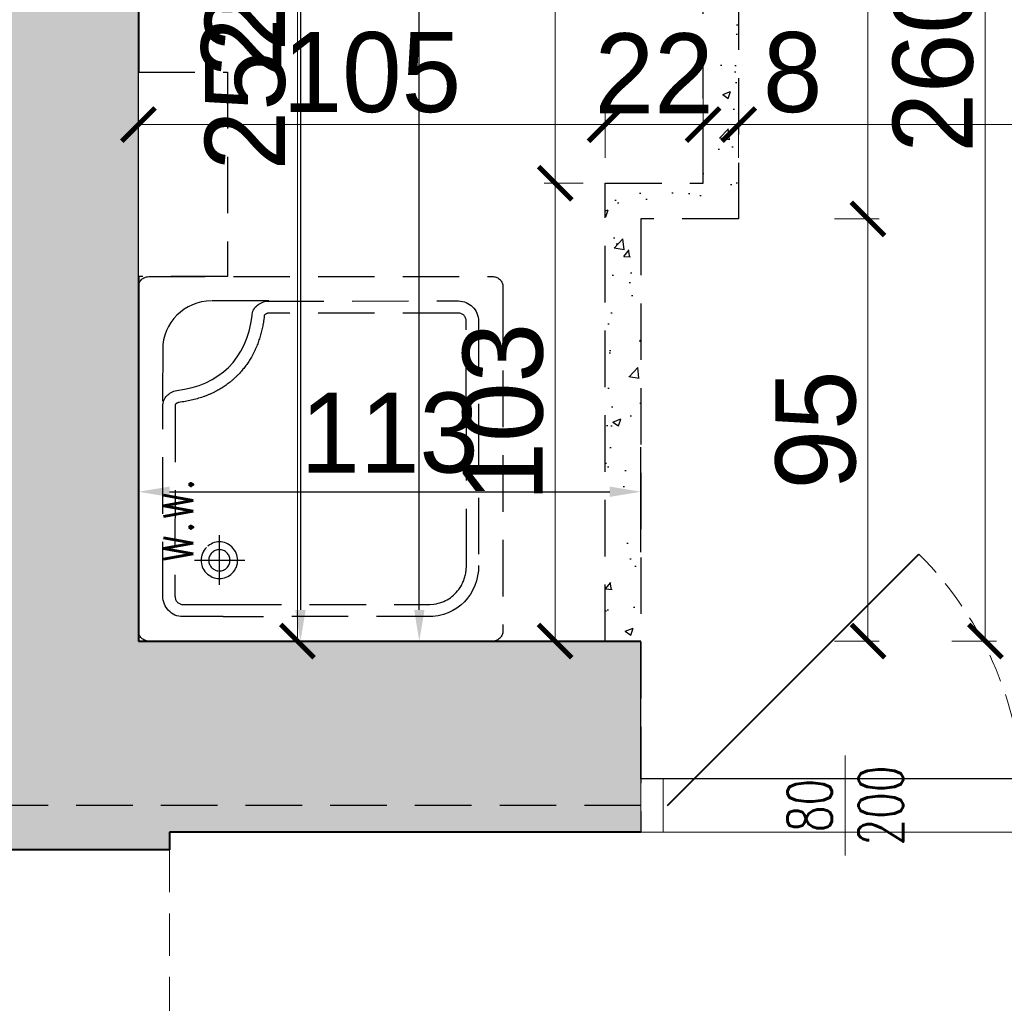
# Model space of a CAD drawing. Header units: millimetres. Extents: x 49320 to 60117, y -4209 to 20568.
# Tile 183 of 252: x 50966 to 51187, y 5811 to 6032. Entities that reach past the tile are written whole.
import ezdxf
from ezdxf.enums import TextEntityAlignment as Align

# ---------------------------------------------------------------- set-up
doc = ezdxf.new("R2010")
doc.units = ezdxf.units.MM
for name, pattern in [('CONTINOUS', [0]), ('DASHED', [19.05, 12.7, -6.35]), ('Kreski-Krotkie', [4.7625, 3.175, -1.5875])]:
    doc.linetypes.add(name, pattern=pattern)
doc.layers.add('_AA powierzchnia', color=3, linetype='Continuous', lineweight=25, plot=False)
doc.layers.add('_HD-POMOC_1', color=251, linetype='Continuous', lineweight=0, plot=False)
for name, color, linetype, lineweight, true_color in [('_AA rozbiórki', 7, 'DASHED', 25, 0xc73200), ('_AA rozbiórki WYMIARY', 7, 'CONTINOUS', 18, 0xd13400), ('_HD-KRESKOWANIE_PEŁNE', 7, 'Continuous', 0, 0xbfbfbf), ('_HD-PRZEKRÓJ_BUDOWLANA', 7, 'Continuous', 40, 0x616161)]:
    doc.layers.add(name, color=color, linetype=linetype, lineweight=lineweight, true_color=true_color)
for name, color, linetype, lineweight in [('_AA wymiary', 7, 'Continuous', 13), ('_HD-DREWNO_PRZEKRÓJ', 251, 'Continuous', 40), ('_HD-DREWNO_PRZERYW', 251, 'Kreski-Krotkie', 9), ('_HD-DREWNO_WIDOK', 251, 'Continuous', 18), ('_HD-INWENTARYZACJA_PRZERYW', 251, 'Kreski-Krotkie', 9), ('_HD-OPISY', 251, 'Continuous', 0), ('_HD-PPOŻ030', 251, 'DASHED', 40), ('_HD-WENTYLACJA', 251, 'Continuous', 0)]:
    doc.layers.add(name, color=color, linetype=linetype, lineweight=lineweight)
doc.layers.add('_mt_wymiary konstr', color=3, linetype='Continuous')
doc.styles.add('_HD_Romans', font='romans.shx', dxfattribs={"width": 0.7, "height": 18})
doc.dimstyles.new('_HD_050_BET_CM', dxfattribs={"dimtxt": 10, "dimasz": 7.5, "dimexe": 2.5, "dimexo": 5, "dimgap": 2.5, "dimtad": 1, "dimdec": 1, "dimrnd": 0.5, "dimtxsty": 'Standard', "dimblk": 'ARCHTICK', "dimcen": 1.25, "dimclre": 208, "dimclrt": 256, "dimadec": 1, "dimazin": 0, "dimtfac": 1, "dimtdec": 1, "dimtix": 1, "dimtmove": 1, "dimatfit": 0, "dimldrblk": 'ARCHTICK', "dimfxl": 7.5, "dimfxlon": 1, "dimlwd": -1, "dimlwe": -1, "dimarcsym": 0})
doc.dimstyles.new('k100', dxfattribs={"dimtxt": 18, "dimasz": 7, "dimexe": 10, "dimexo": 20, "dimgap": 4, "dimtad": 1, "dimdec": 1, "dimrnd": 0.5, "dimzin": 9, "dimdsep": 46, "dimtxsty": 'Standard', "dimcen": 12.534, "dimclrd": 256, "dimclre": 256, "dimclrt": 7, "dimadec": 0, "dimazin": 0, "dimtfac": 1, "dimtdec": 1, "dimtmove": 2, "dimatfit": 3, "dimfxl": 30, "dimfxlon": 1, "dimtolj": 1, "dimtzin": 0, "dimarcsym": 0})

# ---------------------------------------------------------------- blocks, each defined once
blk = doc.blocks.new('*U20')
at = {"layer": '_HD-DREWNO_PRZEKRÓJ'}
blk.add_line((6, 0), (62.57, 56.57), dxfattribs=at)
at = {"layer": '_HD-DREWNO_PRZERYW', "ltscale": 2}
blk.add_arc((6, 0), 80, 0, 45, dxfattribs=at)
at = {"layer": '_HD-DREWNO_WIDOK'}
for points in [[(0, 6), (5, 6), (5, -6), (0, -6)], [(87, 6), (92, 6), (92, -6), (87, -6)]]:
    blk.add_lwpolyline(points, close=True, dxfattribs=at)
at = {"layer": '_HD-OPISY'}
blk.add_line((46, -11.25), (46, 11.25), dxfattribs=at)
at = {"layer": '_HD-OPISY', "style": '_HD_Romans', "width": 0.7}
blk.add_attdef('SZEROKOŚĆ', text='', height=10, rotation=90, dxfattribs=at).set_placement((46, 0), align=Align.BOTTOM_CENTER)
blk.add_attdef('WYSOKOŚĆ', text='', height=10, rotation=90, dxfattribs=at).set_placement((49, 0), align=Align.TOP_CENTER)
blk = doc.blocks.new('*U5')
at = {"layer": '_HD-WENTYLACJA'}
blk.add_lwpolyline([(0, 0, 0, 12, 0), (20, 0, 0, 0, 0), (84.48, 0, 0, 0, 0)], format="xyseb", dxfattribs=at)
at = {"layer": '_HD-WENTYLACJA', "style": '_HD_Romans', "width": 0.7}
blk.add_attdef('WENTYLACJA', (35, 5), '', height=20, dxfattribs=at)
blk = doc.blocks.new('_ArchTick')
at = {"color": 0, "linetype": 'ByBlock', "const_width": 0.15}
blk.add_lwpolyline([(-0.5, -0.5), (0.5, 0.5)], dxfattribs=at)
blk = doc.blocks.new('*D1201')
at = {"layer": '_AA rozbiórki WYMIARY', "color": 208, "ltscale": 3}
for p, q in [((51127.58, 6001.01), (51127.58, 6011.01)), ((51298.58, 6001.01), (51298.58, 6011.01))]:
    blk.add_line(p, q, dxfattribs=at)
at = {"layer": '_AA rozbiórki WYMIARY', "ltscale": 3}
blk.add_line((51298.58, 6008.51), (51127.58, 6008.51), dxfattribs=at)
at = {"layer": 'Defpoints', "color": 0}
for p in [(51127.58, 6008.51), (51127.58, 5987.3), (51298.58, 5888.3)]:
    blk.add_point(p, dxfattribs=at)
at = {"layer": '_AA rozbiórki WYMIARY', "linetype": 'ByBlock', "xscale": 7.5, "yscale": 7.5, "zscale": 7.5, "rotation": 180}
blk.add_blockref('_ArchTick', (51127.58, 6008.51), dxfattribs=at)
at = {"layer": '_AA rozbiórki WYMIARY', "linetype": 'ByBlock', "xscale": 7.5, "yscale": 7.5, "zscale": 7.5}
blk.add_blockref('_ArchTick', (51298.58, 6008.51), dxfattribs=at)
at = {"layer": '_AA rozbiórki WYMIARY', "insert": (51213.08, 6020.01), "char_height": 18, "attachment_point": 5, "style": '_HD_Romans'}
blk.add_mtext('171', dxfattribs=at)
blk = doc.blocks.new('*D1321')
at = {"layer": '_AA rozbiórki WYMIARY', "color": 208, "ltscale": 3}
for p, q in [((51149.18, 6152.3), (51159.18, 6152.3)), ((51149.18, 5987.3), (51159.18, 5987.3))]:
    blk.add_line(p, q, dxfattribs=at)
at = {"layer": '_AA rozbiórki WYMIARY', "ltscale": 3}
blk.add_line((51156.68, 6152.3), (51156.68, 5987.3), dxfattribs=at)
at = {"layer": 'Defpoints', "color": 0}
for p in [(51127.58, 6152.3), (51127.58, 5987.3), (51156.68, 5987.3)]:
    blk.add_point(p, dxfattribs=at)
at = {"layer": '_AA rozbiórki WYMIARY', "linetype": 'ByBlock', "xscale": 7.5, "yscale": 7.5, "zscale": 7.5}
for p, rotation in [((51156.68, 6152.3), 90), ((51156.68, 5987.3), 270)]:
    blk.add_blockref('_ArchTick', p, dxfattribs=dict(at, rotation=rotation))
at = {"layer": '_AA rozbiórki WYMIARY', "insert": (51144.99, 6069.8), "char_height": 18, "attachment_point": 5, "rotation": 90}
blk.add_mtext('165', dxfattribs=at)
blk = doc.blocks.new('*D1322')
at = {"layer": '_AA rozbiórki WYMIARY', "color": 208, "ltscale": 3}
for p, q in [((51149.18, 5987.3), (51159.18, 5987.3)), ((51149.18, 5892.3), (51159.18, 5892.3))]:
    blk.add_line(p, q, dxfattribs=at)
at = {"layer": '_AA rozbiórki WYMIARY', "ltscale": 3}
blk.add_line((51156.68, 5987.3), (51156.68, 5892.3), dxfattribs=at)
at = {"layer": 'Defpoints', "color": 0}
for p in [(51127.58, 5987.3), (51097.58, 5892.3), (51156.68, 5892.3)]:
    blk.add_point(p, dxfattribs=at)
at = {"layer": '_AA rozbiórki WYMIARY', "linetype": 'ByBlock', "xscale": 7.5, "yscale": 7.5, "zscale": 7.5}
for p, rotation in [((51156.68, 5987.3), 90), ((51156.68, 5892.3), 270)]:
    blk.add_blockref('_ArchTick', p, dxfattribs=dict(at, rotation=rotation))
at = {"layer": '_AA rozbiórki WYMIARY', "insert": (51144.99, 5939.8), "char_height": 18, "attachment_point": 5, "rotation": 90}
blk.add_mtext('95', dxfattribs=at)
blk = doc.blocks.new('*D1323')
at = {"layer": '_AA rozbiórki WYMIARY', "color": 208, "ltscale": 3}
for p, q in [((51175.57, 6152.3), (51185.57, 6152.3)), ((51175.57, 5892.3), (51185.57, 5892.3))]:
    blk.add_line(p, q, dxfattribs=at)
at = {"layer": '_AA rozbiórki WYMIARY', "ltscale": 3}
blk.add_line((51183.07, 5892.3), (51183.07, 6152.3), dxfattribs=at)
at = {"layer": 'Defpoints', "color": 0}
for p in [(51127.58, 6152.3), (51183.07, 6152.3), (51105.58, 5892.3)]:
    blk.add_point(p, dxfattribs=at)
at = {"layer": '_AA rozbiórki WYMIARY', "linetype": 'ByBlock', "xscale": 7.5, "yscale": 7.5, "zscale": 7.5}
for p, rotation in [((51183.07, 6152.3), 90), ((51183.07, 5892.3), 270)]:
    blk.add_blockref('_ArchTick', p, dxfattribs=dict(at, rotation=rotation))
at = {"layer": '_AA rozbiórki WYMIARY', "insert": (51171.38, 6022.3), "char_height": 18, "attachment_point": 5, "rotation": 90}
blk.add_mtext('260', dxfattribs=at)
blk = doc.blocks.new('*D1324')
at = {"layer": '_AA rozbiórki WYMIARY', "color": 208, "ltscale": 3}
for p, q in [((50992.58, 6001.01), (50992.58, 6011.01)), ((51097.58, 6001.01), (51097.58, 6011.01))]:
    blk.add_line(p, q, dxfattribs=at)
at = {"layer": '_AA rozbiórki WYMIARY', "ltscale": 3}
blk.add_line((50992.58, 6008.51), (51097.58, 6008.51), dxfattribs=at)
at = {"layer": 'Defpoints', "color": 0}
for p in [(51097.58, 6008.51), (50992.58, 5967.56), (51097.58, 5967.56)]:
    blk.add_point(p, dxfattribs=at)
at = {"layer": '_AA rozbiórki WYMIARY', "linetype": 'ByBlock', "xscale": 7.5, "yscale": 7.5, "zscale": 7.5, "rotation": 180}
blk.add_blockref('_ArchTick', (50992.58, 6008.51), dxfattribs=at)
at = {"layer": '_AA rozbiórki WYMIARY', "linetype": 'ByBlock', "xscale": 7.5, "yscale": 7.5, "zscale": 7.5}
blk.add_blockref('_ArchTick', (51097.58, 6008.51), dxfattribs=at)
at = {"layer": '_AA rozbiórki WYMIARY', "insert": (51045.08, 6020.2), "char_height": 18, "attachment_point": 5}
blk.add_mtext('105', dxfattribs=at)
blk = doc.blocks.new('*D1325')
at = {"layer": '_AA rozbiórki WYMIARY', "color": 208, "ltscale": 3}
for p, q in [((51097.58, 6001.01), (51097.58, 6011.01)), ((51119.58, 6001.01), (51119.58, 6011.01))]:
    blk.add_line(p, q, dxfattribs=at)
at = {"layer": '_AA rozbiórki WYMIARY', "ltscale": 3}
for p, q in [((51097.58, 6008.51), (51090.08, 6008.51)), ((51097.58, 6008.51), (51119.58, 6008.51)), ((51119.58, 6008.51), (51127.08, 6008.51))]:
    blk.add_line(p, q, dxfattribs=at)
at = {"layer": 'Defpoints', "color": 0}
for p in [(51119.58, 6008.51), (51097.58, 5995.3), (51119.58, 5995.3)]:
    blk.add_point(p, dxfattribs=at)
at = {"layer": '_AA rozbiórki WYMIARY', "linetype": 'ByBlock', "xscale": 7.5, "yscale": 7.5, "zscale": 7.5}
blk.add_blockref('_ArchTick', (51097.58, 6008.51), dxfattribs=at)
at = {"layer": '_AA rozbiórki WYMIARY', "linetype": 'ByBlock', "xscale": 7.5, "yscale": 7.5, "zscale": 7.5, "rotation": 180}
blk.add_blockref('_ArchTick', (51119.58, 6008.51), dxfattribs=at)
at = {"layer": '_AA rozbiórki WYMIARY', "insert": (51108.58, 6020.05), "char_height": 18, "attachment_point": 5}
blk.add_mtext('22', dxfattribs=at)
blk = doc.blocks.new('*D1326')
at = {"layer": '_AA rozbiórki WYMIARY', "color": 208, "ltscale": 3}
for p, q in [((51092.58, 5995.3), (51083.82, 5995.3)), ((51092.58, 5892.3), (51083.82, 5892.3))]:
    blk.add_line(p, q, dxfattribs=at)
at = {"layer": '_AA rozbiórki WYMIARY', "ltscale": 3}
blk.add_line((51086.32, 5892.3), (51086.32, 5995.3), dxfattribs=at)
at = {"layer": 'Defpoints', "color": 0}
for p in [(51086.32, 5995.3), (51097.58, 5995.3), (51097.58, 5892.3)]:
    blk.add_point(p, dxfattribs=at)
at = {"layer": '_AA rozbiórki WYMIARY', "linetype": 'ByBlock', "xscale": 7.5, "yscale": 7.5, "zscale": 7.5}
for p, rotation in [((51086.32, 5995.3), 90), ((51086.32, 5892.3), 270)]:
    blk.add_blockref('_ArchTick', p, dxfattribs=dict(at, rotation=rotation))
at = {"layer": '_AA rozbiórki WYMIARY', "insert": (51074.63, 5943.8), "char_height": 18, "attachment_point": 5, "rotation": 90}
blk.add_mtext('103', dxfattribs=at)
blk = doc.blocks.new('*D1327')
at = {"layer": '_AA rozbiórki WYMIARY', "color": 208, "ltscale": 3}
for p, q in [((51093.82, 6144.3), (51083.82, 6144.3)), ((51092.58, 5995.3), (51083.82, 5995.3))]:
    blk.add_line(p, q, dxfattribs=at)
at = {"layer": '_AA rozbiórki WYMIARY', "ltscale": 3}
blk.add_line((51086.32, 5995.3), (51086.32, 6144.3), dxfattribs=at)
at = {"layer": 'Defpoints', "color": 0}
for p in [(51086.32, 6144.3), (51119.58, 6144.3), (51097.58, 5995.3)]:
    blk.add_point(p, dxfattribs=at)
at = {"layer": '_AA rozbiórki WYMIARY', "linetype": 'ByBlock', "xscale": 7.5, "yscale": 7.5, "zscale": 7.5}
for p, rotation in [((51086.32, 6144.3), 90), ((51086.32, 5995.3), 270)]:
    blk.add_blockref('_ArchTick', p, dxfattribs=dict(at, rotation=rotation))
at = {"layer": '_AA rozbiórki WYMIARY', "insert": (51074.63, 6069.8), "char_height": 18, "attachment_point": 5, "rotation": 90}
blk.add_mtext('149', dxfattribs=at)
blk = doc.blocks.new('*D1328')
at = {"layer": '_AA rozbiórki WYMIARY', "color": 208, "ltscale": 3}
for p, q in [((51021.58, 6144.3), (51030.83, 6144.3)), ((51021.58, 5892.3), (51030.83, 5892.3))]:
    blk.add_line(p, q, dxfattribs=at)
at = {"layer": '_AA rozbiórki WYMIARY', "ltscale": 3}
blk.add_line((51028.33, 6144.3), (51028.33, 5892.3), dxfattribs=at)
at = {"layer": 'Defpoints', "color": 0}
for p in [(51016.58, 6144.3), (51016.58, 5892.3), (51028.33, 5892.3)]:
    blk.add_point(p, dxfattribs=at)
at = {"layer": '_AA rozbiórki WYMIARY', "linetype": 'ByBlock', "xscale": 7.5, "yscale": 7.5, "zscale": 7.5}
for p, rotation in [((51028.33, 6144.3), 90), ((51028.33, 5892.3), 270)]:
    blk.add_blockref('_ArchTick', p, dxfattribs=dict(at, rotation=rotation))
at = {"layer": '_AA rozbiórki WYMIARY', "insert": (51016.64, 6018.3), "char_height": 18, "attachment_point": 5, "rotation": 90}
blk.add_mtext('252', dxfattribs=at)
blk = doc.blocks.new('*D1334')
at = {"layer": '_AA rozbiórki WYMIARY', "color": 208, "ltscale": 3}
for p, q in [((51119.58, 6016.01), (51119.58, 6006.01)), ((51127.58, 6016.01), (51127.58, 6006.01))]:
    blk.add_line(p, q, dxfattribs=at)
at = {"layer": '_AA rozbiórki WYMIARY', "ltscale": 3}
blk.add_line((51119.58, 6008.51), (51127.58, 6008.51), dxfattribs=at)
at = {"layer": 'Defpoints', "color": 0}
for p in [(51119.58, 6031.05), (51127.58, 6031.05), (51127.58, 6008.51)]:
    blk.add_point(p, dxfattribs=at)
at = {"layer": '_AA rozbiórki WYMIARY', "linetype": 'ByBlock', "xscale": 7.5, "yscale": 7.5, "zscale": 7.5, "rotation": 180}
blk.add_blockref('_ArchTick', (51119.58, 6008.51), dxfattribs=at)
at = {"layer": '_AA rozbiórki WYMIARY', "linetype": 'ByBlock', "xscale": 7.5, "yscale": 7.5, "zscale": 7.5}
blk.add_blockref('_ArchTick', (51127.58, 6008.51), dxfattribs=at)
at = {"layer": '_AA rozbiórki WYMIARY', "insert": (51139.73, 6020.2), "char_height": 18, "attachment_point": 5}
blk.add_mtext('8', dxfattribs=at)
blk = doc.blocks.new('*D1343')
at = {"layer": '_mt_wymiary konstr', "lineweight": -2}
for p, q in [((51017.58, 6186.3), (51039.02, 6186.3)), ((51029.02, 6179.3), (51029.02, 5899.3)), ((51017.62, 5892.3), (51039.02, 5892.3))]:
    blk.add_line(p, q, dxfattribs=at)
at = {"layer": '_mt_wymiary konstr'}
for points in [[(51030.19, 6179.3), (51027.85, 6179.3), (51029.02, 6186.3)], [(51027.85, 5899.3), (51030.19, 5899.3), (51029.02, 5892.3)]]:
    blk.add_solid(points, dxfattribs=at)
at = {"layer": 'Defpoints', "color": 0}
for p in [(50997.58, 6186.3), (50997.62, 5892.3), (51029.02, 5892.3)]:
    blk.add_point(p, dxfattribs=at)
at = {"layer": '_mt_wymiary konstr', "color": 7, "insert": (51015.83, 6039.3), "char_height": 18, "attachment_point": 5, "rotation": 90}
blk.add_mtext('\\A1;294', dxfattribs=at)
blk = doc.blocks.new('*D1345')
at = {"layer": '_mt_wymiary konstr', "lineweight": -2}
for p, q in [((50992.58, 5912.3), (50992.58, 5935.9)), ((51105.58, 5912.3), (51105.58, 5935.9)), ((50999.58, 5925.9), (51098.58, 5925.9))]:
    blk.add_line(p, q, dxfattribs=at)
at = {"layer": '_mt_wymiary konstr'}
for points in [[(50999.58, 5927.07), (50999.58, 5924.73), (50992.58, 5925.9)], [(51098.58, 5924.73), (51098.58, 5927.07), (51105.58, 5925.9)]]:
    blk.add_solid(points, dxfattribs=at)
at = {"layer": 'Defpoints', "color": 0}
for p in [(51105.58, 5925.9), (50992.58, 5892.3), (51105.58, 5892.3)]:
    blk.add_point(p, dxfattribs=at)
at = {"layer": '_mt_wymiary konstr', "color": 7, "insert": (51049.08, 5939.1), "char_height": 18, "attachment_point": 5}
blk.add_mtext('\\A1;113', dxfattribs=at)
blk = doc.blocks.new('*D1346')
at = {"layer": '_mt_wymiary konstr', "lineweight": -2}
for p, q in [((51025.75, 6501.3), (51065.75, 6501.3)), ((51055.75, 5899.3), (51055.75, 6494.3)), ((51025.75, 5892.3), (51065.75, 5892.3))]:
    blk.add_line(p, q, dxfattribs=at)
at = {"layer": '_mt_wymiary konstr'}
for points in [[(51056.92, 6494.3), (51054.59, 6494.3), (51055.75, 6501.3)], [(51054.59, 5899.3), (51056.92, 5899.3), (51055.75, 5892.3)]]:
    blk.add_solid(points, dxfattribs=at)
at = {"layer": 'Defpoints', "color": 0}
for p in [(50990.58, 6501.3), (51055.75, 6501.3), (51002.04, 5892.3)]:
    blk.add_point(p, dxfattribs=at)
at = {"layer": '_mt_wymiary konstr', "color": 7, "insert": (51042.56, 6196.8), "char_height": 18, "attachment_point": 5, "rotation": 90}
blk.add_mtext('\\A1;609', dxfattribs=at)

msp = doc.modelspace()

# ---------------------------------------------------------------- hatches: boundary and pattern name
at = {"layer": '_AA rozbiórki'}
h = msp.add_hatch(dxfattribs=at)
h.set_pattern_fill('AR-CONC', color=256, scale=0.1)
h.set_pattern_definition([(50, (0, 3156.302), (18.218467, -1.5939086), [1.905, -20.955]), (355, (0, 3156.302), (-3.524342, 19.1056845), [1.524, -16.7640584]), (100.451445, (1.518, 3156.169), (14.694125, 17.511775), [1.619001, -17.8090245]), (46.1842, (0, 3161.382), (27.107904, -4.204233), [2.8575, -31.4325]), (96.63556, (2.26, 3161.03), (23.740413, 24.742612), [2.428502, -26.713561]), (351.18415, (0, 3161.382), (23.740413, 24.742612), [2.285997, -25.145973]), (21, (2.54, 3160.112), (15.161439, -10.22652), [1.905, -20.955]), (326, (2.54, 3160.112), (6.180203, 18.4187966), [1.524, -16.764]), (71.451445, (3.803, 3159.26), (21.341642, 8.192277), [1.619001, -17.808994]), (37.5, (0, 3156.3016), (0.3088603, 8.4555039), [0, -16.5608, 0, -17.018, 0, -16.8275]), (7.5, (0, 3156.302), (6.6819663, 10.0180575), [0, -9.7028, 0, -16.1798, 0, -6.4135]), (327.5, (-5.664, 3156.3016), (13.5590595, -0.5728744), [0, -6.35, 0, -19.812, 0, -26.289]), (317.5, (-8.204, 3156.302), (14.8129181, 2.542649), [0, -8.255, 0, -13.1572, 0, -18.669])])
h.paths.add_polyline_path([(50992.58, 6144.3), (51016.58, 6144.3), (51016.58, 6152.3), (50992.58, 6152.3)])
h.paths.add_polyline_path([(50935.58, 6136.3), (50955.58, 6136.3), (50955.58, 6128.3), (50935.58, 6128.3)])
h.paths.add_polyline_path([(51099.58, 6152.3), (51127.58, 6152.3), (51127.58, 5987.3), (51105.58, 5987.3), (51105.58, 5892.3), (51097.58, 5892.3), (51097.58, 5995.3), (51119.58, 5995.3), (51119.58, 6144.3), (51099.58, 6144.3)])
h.paths.add_polyline_path([(50829.58, 6136.3), (50852.58, 6136.3), (50852.58, 6128.3), (50837.58, 6128.3), (50837.58, 5993.3), (50862.58, 5993.3), (50862.58, 5892.3), (50854.58, 5892.3), (50854.58, 5985.3), (50829.58, 5985.3)])
at = {"layer": '_HD-KRESKOWANIE_PEŁNE', "ltscale": 1.5, "transparency": 33554687}
h = msp.add_hatch(color=256, dxfattribs=at)
h.dxf.hatch_style = 1
h.paths.add_polyline_path([(50903.58, 6501.3), (50903.58, 6556.3), (51046.58, 6556.3), (51046.58, 6501.3), (50990.58, 6501.3), (50990.58, 6366.3), (50997.58, 6366.3), (50997.58, 6186.3), (50990.58, 6186.3), (50990.58, 6152.3), (50992.58, 6152.3), (50992.58, 6144.3), (50992.58, 6020.3), (50992.58, 5974.3), (50992.58, 5892.3), (51105.58, 5892.3), (51105.58, 5849.3), (50999.58, 5849.3), (50999.58, 5845.3), (50950.58, 5845.3), (50950.58, 5849.3), (50854.58, 5849.3), (50854.58, 5892.3), (50955.58, 5892.3), (50955.58, 6128.3), (50955.58, 6136.3), (50958.58, 6136.3), (50958.58, 6186.3), (50951.58, 6186.3), (50951.58, 6366.3), (50958.58, 6366.3), (50958.58, 6501.3)])

# ---------------------------------------------------------------- linework, layer by layer
for points in [[(51010.8, 5904.97), (51010.8, 5916.16)], [(51007.89, 5913.38), (51007.6, 5913.06), (51007.34, 5912.73), (51007.13, 5912.37), (51006.96, 5912.01), (51006.82, 5911.63), (51006.73, 5911.25), (51006.67, 5910.87), (51006.65, 5910.48), (51006.66, 5910.1), (51006.72, 5909.72), (51006.8, 5909.35), (51006.93, 5908.98), (51007.09, 5908.64), (51007.28, 5908.3), (51007.51, 5907.99), (51007.78, 5907.69), (51008.11, 5907.39), (51008.46, 5907.13), (51008.82, 5906.9), (51009.19, 5906.72), (51009.58, 5906.57), (51009.97, 5906.47), (51010.36, 5906.4), (51010.75, 5906.37), (51011.15, 5906.39), (51011.54, 5906.44), (51011.93, 5906.53), (51012.3, 5906.66), (51012.67, 5906.83), (51013.03, 5907.05), (51013.36, 5907.3), (51013.69, 5907.59), (51013.98, 5907.91), (51014.23, 5908.25), (51014.44, 5908.6), (51014.61, 5908.97), (51014.74, 5909.34), (51014.83, 5909.73), (51014.88, 5910.12), (51014.9, 5910.52), (51014.87, 5910.91), (51014.8, 5911.31), (51014.7, 5911.69), (51014.55, 5912.08), (51014.37, 5912.45), (51014.14, 5912.81), (51013.88, 5913.16), (51013.58, 5913.49), (51013.28, 5913.76), (51012.97, 5913.99), (51012.64, 5914.18), (51012.29, 5914.34), (51011.92, 5914.47), (51011.55, 5914.56), (51011.17, 5914.61), (51010.79, 5914.62), (51010.4, 5914.6), (51010.02, 5914.54), (51009.64, 5914.45), (51009.26, 5914.31), (51008.9, 5914.14), (51008.54, 5913.93), (51008.21, 5913.68)], [(51010.79, 5908.09), (51011.03, 5908.11), (51011.27, 5908.14), (51011.5, 5908.2), (51011.72, 5908.28), (51011.92, 5908.38), (51012.12, 5908.5), (51012.31, 5908.64), (51012.47, 5908.79), (51012.63, 5908.96), (51012.77, 5909.15), (51012.89, 5909.35), (51012.99, 5909.56), (51013.07, 5909.77), (51013.13, 5910), (51013.16, 5910.24), (51013.18, 5910.49), (51013.16, 5910.73), (51013.13, 5910.97), (51013.07, 5911.2), (51012.99, 5911.42), (51012.89, 5911.63), (51012.77, 5911.82), (51012.63, 5912.01), (51012.47, 5912.18), (51012.31, 5912.33), (51012.12, 5912.47), (51011.92, 5912.59), (51011.72, 5912.69), (51011.5, 5912.77), (51011.27, 5912.83), (51011.03, 5912.87), (51010.79, 5912.88), (51010.54, 5912.87), (51010.3, 5912.83), (51010.07, 5912.77), (51009.86, 5912.69), (51009.65, 5912.59), (51009.45, 5912.47), (51009.27, 5912.33), (51009.1, 5912.18), (51008.94, 5912.01), (51008.8, 5911.82), (51008.68, 5911.63), (51008.58, 5911.42), (51008.5, 5911.2), (51008.44, 5910.97), (51008.41, 5910.73), (51008.4, 5910.49), (51008.41, 5910.24), (51008.44, 5910), (51008.5, 5909.77), (51008.58, 5909.56), (51008.68, 5909.35), (51008.8, 5909.15), (51008.94, 5908.96), (51009.1, 5908.79), (51009.27, 5908.64), (51009.45, 5908.5), (51009.65, 5908.38), (51009.86, 5908.28), (51010.07, 5908.2), (51010.3, 5908.14), (51010.54, 5908.11)], [(51005.2, 5910.52), (51016.47, 5910.52)]]:
    msp.add_lwpolyline(points)
at = {"layer": '_AA powierzchnia', "ltscale": 3}
msp.add_lwpolyline([(50990.58, 6501.3), (51298.58, 6501.3), (51298.58, 5888.3), (51268.58, 5888.3), (51268.58, 5861.3), (51105.58, 5861.3), (51105.58, 5892.3), (50992.58, 5892.3), (50992.58, 6144.3), (50992.58, 6152.3), (50990.58, 6152.3), (50990.58, 6186.3), (50997.58, 6186.3), (50997.58, 6366.3), (50990.58, 6366.3), (50990.58, 6501.3)], dxfattribs=at)
at = {"layer": '_AA rozbiórki'}
for p, q in [((51127.58, 6152.3), (51127.58, 5987.3)), ((51119.58, 5995.3), (51119.58, 6144.3)), ((50992.58, 6020.3), (51012.58, 6020.3)), ((51012.58, 6020.3), (51012.58, 5974.3)), ((51097.58, 5892.3), (51097.58, 5995.3)), ((51097.58, 5995.3), (51119.58, 5995.3)), ((51127.58, 5987.3), (51105.58, 5987.3)), ((51105.58, 5987.3), (51105.58, 5849.3)), ((51012.58, 5974.3), (50992.58, 5974.3))]:
    msp.add_line(p, q, dxfattribs=at)
for points in [[(51099.58, 6152.3), (51127.58, 6152.3), (51127.58, 5987.3), (51105.58, 5987.3), (51105.58, 5892.3), (51097.58, 5892.3), (51097.58, 5995.3), (51119.58, 5995.3), (51119.58, 6144.3), (51099.58, 6144.3), (51099.58, 6152.3)], [(51021.88, 5968.83), (51008.98, 5968.83), (51007.86, 5968.77), (51006.77, 5968.61), (51005.72, 5968.34), (51004.71, 5967.97), (51003.75, 5967.52), (51002.85, 5966.97), (51002, 5966.34), (51001.22, 5965.64), (51000.51, 5964.86), (50999.88, 5964.02), (50999.33, 5963.11), (50998.87, 5962.16), (50998.5, 5961.15), (50998.23, 5960.1), (50998.06, 5959), (50998, 5945.13)]]:
    msp.add_lwpolyline(points, dxfattribs=at)
for points in [[(50994.88, 5974.3), (51072.34, 5974.3), (51072.58, 5974.29), (51072.8, 5974.25), (51073.02, 5974.19), (51073.22, 5974.11), (51073.42, 5974.01), (51073.6, 5973.9), (51073.77, 5973.76), (51073.93, 5973.61), (51074.07, 5973.44), (51074.2, 5973.27), (51074.31, 5973.08), (51074.4, 5972.88), (51074.47, 5972.67), (51074.53, 5972.45), (51074.56, 5972.22), (51074.57, 5894.61), (51074.56, 5894.38), (51074.53, 5894.16), (51074.47, 5893.94), (51074.4, 5893.74), (51074.3, 5893.54), (51074.19, 5893.34), (51074.07, 5893.17), (51073.92, 5893), (51073.77, 5892.85), (51073.6, 5892.71), (51073.41, 5892.59), (51073.22, 5892.49), (51073.01, 5892.41), (51072.8, 5892.35), (51072.57, 5892.31), (50994.88, 5892.3), (50994.65, 5892.31), (50994.42, 5892.35), (50994.2, 5892.41), (50993.98, 5892.48), (50993.78, 5892.58), (50993.59, 5892.7), (50993.41, 5892.83), (50993.25, 5892.98), (50993.1, 5893.14), (50992.97, 5893.32), (50992.85, 5893.51), (50992.75, 5893.71), (50992.67, 5893.92), (50992.62, 5894.14), (50992.58, 5894.37), (50992.57, 5971.99), (50992.58, 5972.23), (50992.62, 5972.46), (50992.67, 5972.69), (50992.75, 5972.9), (50992.85, 5973.1), (50992.96, 5973.29), (50993.1, 5973.47), (50993.24, 5973.63), (50993.41, 5973.78), (50993.59, 5973.91), (50993.78, 5974.03), (50993.98, 5974.12), (50994.19, 5974.2), (50994.41, 5974.26), (50994.64, 5974.29)], [(51011.66, 5897.8), (51002.55, 5897.8), (51002.09, 5897.82), (51001.64, 5897.89), (51001.21, 5898.01), (51000.79, 5898.16), (51000.4, 5898.36), (51000.03, 5898.59), (50999.68, 5898.86), (50999.36, 5899.16), (50999.08, 5899.49), (50998.82, 5899.84), (50998.59, 5900.22), (50998.41, 5900.62), (50998.26, 5901.04), (50998.15, 5901.48), (50998.08, 5901.92), (50998.06, 5945.12), (50998.07, 5945.48), (50998.12, 5945.82), (50998.19, 5946.15), (50998.29, 5946.45), (50998.42, 5946.74), (50998.57, 5947), (50998.74, 5947.25), (50998.94, 5947.48), (50999.16, 5947.7), (50999.4, 5947.89), (50999.65, 5948.07), (50999.93, 5948.23), (51000.22, 5948.37), (51000.52, 5948.5), (51000.84, 5948.61), (51001.17, 5948.7), (51002.94, 5948.96), (51004.62, 5949.34), (51006.21, 5949.82), (51007.72, 5950.43), (51009.14, 5951.13), (51010.46, 5951.95), (51011.69, 5952.87), (51012.82, 5953.89), (51013.85, 5955.02), (51014.79, 5956.24), (51015.62, 5957.55), (51016.34, 5958.96), (51016.96, 5960.46), (51017.46, 5962.05), (51017.86, 5963.73), (51018.14, 5965.49), (51018.17, 5965.85), (51018.23, 5966.19), (51018.34, 5966.52), (51018.48, 5966.83), (51018.66, 5967.12), (51018.86, 5967.4), (51019.1, 5967.65), (51019.36, 5967.89), (51019.64, 5968.1), (51019.94, 5968.28), (51020.25, 5968.44), (51020.57, 5968.58), (51020.91, 5968.68), (51021.25, 5968.76), (51021.59, 5968.81), (51064.55, 5968.83), (51065.01, 5968.8), (51065.46, 5968.73), (51065.89, 5968.62), (51066.31, 5968.47), (51066.7, 5968.28), (51067.07, 5968.06), (51067.42, 5967.8), (51067.74, 5967.51), (51068.02, 5967.19), (51068.28, 5966.84), (51068.51, 5966.47), (51068.7, 5966.07), (51068.85, 5965.65), (51068.96, 5965.21), (51069.03, 5964.76), (51069.05, 5943.59), (51069.09, 5943.59), (51069.09, 5909.33), (51069.03, 5908.14), (51068.87, 5906.99), (51068.6, 5905.88), (51068.24, 5904.82), (51067.78, 5903.81), (51067.23, 5902.85), (51066.6, 5901.96), (51065.88, 5901.15), (51065.08, 5900.4), (51064.21, 5899.74), (51063.26, 5899.16), (51062.25, 5898.68), (51061.17, 5898.29), (51060.03, 5898.01), (51058.83, 5897.84), (51011.66, 5897.78)], [(51000.8, 5902.2), (51000.83, 5902.02), (51000.87, 5901.85), (51000.92, 5901.69), (51000.99, 5901.54), (51001.07, 5901.39), (51001.16, 5901.26), (51001.26, 5901.13), (51001.37, 5901.02), (51001.5, 5900.91), (51001.63, 5900.82), (51001.77, 5900.74), (51001.92, 5900.67), (51002.07, 5900.61), (51002.24, 5900.57), (51002.41, 5900.54), (51012.02, 5900.55), (51012.02, 5900.51), (51058.09, 5900.52), (51059.04, 5900.62), (51059.51, 5900.71), (51059.97, 5900.81), (51060.4, 5900.94), (51060.83, 5901.08), (51061.24, 5901.24), (51061.64, 5901.42), (51062.02, 5901.62), (51062.4, 5901.84), (51062.75, 5902.07), (51063.1, 5902.33), (51063.44, 5902.61), (51063.76, 5902.91), (51064.07, 5903.23), (51064.37, 5903.58), (51064.66, 5903.94), (51064.93, 5904.33), (51065.08, 5904.58), (51065.21, 5904.82), (51065.34, 5905.06), (51065.46, 5905.3), (51065.57, 5905.55), (51065.67, 5905.79), (51065.76, 5906.04), (51065.85, 5906.29), (51065.93, 5906.54), (51066, 5906.79), (51066.07, 5907.05), (51066.13, 5907.31), (51066.18, 5907.58), (51066.23, 5907.85), (51066.27, 5908.12), (51066.35, 5909.37), (51066.34, 5943.25), (51066.29, 5943.25), (51066.32, 5964.26), (51066.3, 5964.46), (51066.27, 5964.64), (51066.23, 5964.82), (51066.17, 5964.99), (51066.1, 5965.15), (51066.02, 5965.3), (51065.92, 5965.44), (51065.81, 5965.57), (51065.69, 5965.68), (51065.55, 5965.78), (51065.4, 5965.87), (51065.25, 5965.95), (51065.08, 5966), (51064.9, 5966.05), (51064.72, 5966.08), (51021.83, 5966.09), (51021.77, 5966.09), (51021.71, 5966.08), (51021.64, 5966.06), (51021.57, 5966.04), (51021.5, 5966.01), (51021.42, 5965.99), (51021.34, 5965.95), (51021.27, 5965.92), (51021.2, 5965.88), (51021.13, 5965.83), (51021.07, 5965.79), (51021.01, 5965.74), (51020.96, 5965.69), (51020.92, 5965.63), (51020.89, 5965.58), (51020.88, 5965.52), (51020.87, 5965.37), (51020.85, 5965.22), (51020.83, 5965.08), (51020.82, 5964.93), (51020.8, 5964.79), (51020.78, 5964.64), (51020.76, 5964.5), (51020.74, 5964.35), (51020.71, 5964.21), (51020.69, 5964.06), (51020.67, 5963.92), (51020.64, 5963.78), (51020.62, 5963.63), (51020.59, 5963.49), (51020.54, 5963.2), (51020.48, 5962.9), (51020.41, 5962.61), (51020.34, 5962.32), (51020.27, 5962.03), (51020.19, 5961.75), (51020.12, 5961.46), (51020.04, 5961.18), (51019.96, 5960.9), (51019.87, 5960.62), (51019.78, 5960.34), (51019.69, 5960.06), (51019.6, 5959.78), (51019.5, 5959.5), (51019.4, 5959.22), (51019.3, 5958.94), (51019.19, 5958.66), (51019.12, 5958.5), (51019.05, 5958.34), (51018.98, 5958.19), (51018.91, 5958.03), (51018.84, 5957.88), (51018.76, 5957.72), (51018.69, 5957.57), (51018.62, 5957.42), (51018.54, 5957.26), (51018.47, 5957.11), (51018.39, 5956.96), (51018.31, 5956.81), (51018.23, 5956.65), (51018.15, 5956.5), (51018.07, 5956.35), (51017.99, 5956.2), (51017.84, 5955.95), (51017.69, 5955.71), (51017.54, 5955.48), (51017.39, 5955.24), (51017.24, 5955.01), (51017.08, 5954.78), (51016.92, 5954.56), (51016.76, 5954.33), (51016.6, 5954.11), (51016.43, 5953.89), (51016.26, 5953.67), (51016.09, 5953.45), (51015.91, 5953.24), (51015.73, 5953.02), (51015.55, 5952.81), (51015.36, 5952.59), (51015.24, 5952.47), (51015.13, 5952.35), (51015.01, 5952.23), (51014.89, 5952.11), (51014.77, 5952), (51014.65, 5951.88), (51014.53, 5951.77), (51014.41, 5951.65), (51014.29, 5951.54), (51014.17, 5951.43), (51014.05, 5951.31), (51013.93, 5951.2), (51013.8, 5951.09), (51013.68, 5950.98), (51013.55, 5950.87), (51013.43, 5950.76), (51013.2, 5950.58), (51012.97, 5950.41), (51012.75, 5950.24), (51012.52, 5950.08), (51012.29, 5949.92), (51012.06, 5949.76), (51011.83, 5949.61), (51011.6, 5949.45), (51011.37, 5949.3), (51011.13, 5949.16), (51010.9, 5949.01), (51010.66, 5948.87), (51010.41, 5948.73), (51010.17, 5948.59), (51009.92, 5948.46), (51009.66, 5948.32), (51009.51, 5948.25), (51009.35, 5948.17), (51009.19, 5948.1), (51009.03, 5948.03), (51008.88, 5947.96), (51008.72, 5947.89), (51008.56, 5947.82), (51008.4, 5947.76), (51008.24, 5947.69), (51008.09, 5947.62), (51007.93, 5947.56), (51007.77, 5947.5), (51007.61, 5947.43), (51007.45, 5947.37), (51007.28, 5947.31), (51007.12, 5947.25), (51006.78, 5947.14), (51006.45, 5947.03), (51006.11, 5946.93), (51005.78, 5946.84), (51005.45, 5946.75), (51005.11, 5946.66), (51004.78, 5946.58), (51004.44, 5946.5), (51004.11, 5946.42), (51003.77, 5946.35), (51003.43, 5946.29), (51003.09, 5946.23), (51002.75, 5946.17), (51002.41, 5946.11), (51002.06, 5946.06), (51001.71, 5946.01), (51001.62, 5945.99), (51001.53, 5945.96), (51001.45, 5945.93), (51001.37, 5945.9), (51001.29, 5945.87), (51001.22, 5945.83), (51001.15, 5945.79), (51001.09, 5945.75), (51001.03, 5945.7), (51000.97, 5945.65), (51000.92, 5945.59), (51000.88, 5945.52), (51000.85, 5945.45), (51000.82, 5945.37), (51000.8, 5945.28), (51000.79, 5902.42)]]:
    msp.add_lwpolyline(points, close=True, dxfattribs=at)
at = {"layer": '_HD-INWENTARYZACJA_PRZERYW', "ltscale": 3}
msp.add_lwpolyline([(50950.58, 5845.3), (50999.58, 5845.3), (50999.58, 5677.3), (50950.58, 5677.3)], close=True, dxfattribs=at)
at = {"layer": '_HD-POMOC_1', "ltscale": 1.5}
msp.add_lwpolyline([(51546.58, 5849.3), (50999.58, 5849.3), (50999.58, 5845.3), (50950.58, 5845.3), (50950.58, 5849.3), (50398.58, 5849.3), (50398.58, 5846.3), (50349.58, 5846.3), (50349.58, 5849.3), (49793.58, 5849.3), (49793.58, 5673.3), (50349.58, 5673.3), (50349.58, 5677.3), (50398.58, 5677.3), (50398.58, 5673.3), (50950.58, 5673.3), (50950.58, 5677.3), (50999.58, 5677.3), (50999.58, 5673.3), (51546.58, 5673.3)], dxfattribs=at)
at = {"layer": '_HD-PPOŻ030', "lineweight": 25}
msp.add_lwpolyline([(51105.58, 5855.3), (50854.58, 5855.3)], dxfattribs=at)
at = {"layer": '_HD-PRZEKRÓJ_BUDOWLANA', "ltscale": 1.5}
for p, q in [((50992.58, 6152.3), (50992.58, 6020.3)), ((50992.58, 5974.3), (50992.58, 5892.3)), ((50992.58, 5892.3), (51105.58, 5892.3)), ((51105.58, 5849.3), (50999.58, 5849.3)), ((50999.58, 5849.3), (50999.58, 5845.3)), ((50999.58, 5845.3), (50950.58, 5845.3))]:
    msp.add_line(p, q, dxfattribs=at)

# ---------------------------------------------------------------- block references
at = {"layer": '_AA wymiary'}
msp.add_blockref('*U20', (51105.58, 5855.3), dxfattribs=at).add_auto_attribs({'SZEROKOŚĆ': '80', 'WYSOKOŚĆ': '200'})
at = {"layer": '_HD-WENTYLACJA', "xscale": 0.5, "yscale": 0.5, "zscale": 0.5, "rotation": 90.00000000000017}
msp.add_blockref('*U5', (51007.37, 5892.3), dxfattribs=at).add_auto_attribs({'WENTYLACJA': 'w.w.'})

# ---------------------------------------------------------------- dimensions: what is measured, and where the dimension line sits
at = {"layer": '_AA rozbiórki WYMIARY', "ltscale": 3}
for base, p1, p2, picture, middle in [((51183.07, 6152.3), (51105.58, 5892.3), (51127.58, 6152.3), '*D1323', (51171.38, 6022.3)), ((51156.68, 5987.3), (51127.58, 6152.3), (51127.58, 5987.3), '*D1321', (51144.99, 6069.8)), ((51028.33, 5892.3), (51016.58, 6144.3), (51016.58, 5892.3), '*D1328', (51016.64, 6018.3)), ((51086.32, 6144.3), (51097.58, 5995.3), (51119.58, 6144.3), '*D1327', (51074.63, 6069.8)), ((51086.32, 5995.3), (51097.58, 5892.3), (51097.58, 5995.3), '*D1326', (51074.63, 5943.8)), ((51156.68, 5892.3), (51127.58, 5987.3), (51097.58, 5892.3), '*D1322', (51144.99, 5939.8))]:
    dim = msp.add_linear_dim(base=base, p1=p1, p2=p2, angle=90, dimstyle='_HD_050_BET_CM', override={"dimtxt": 18, "dimclrd": 256}, dxfattribs=at)
    dim.commit()
    dim.dimension.update_dxf_attribs({"geometry": picture, "text_midpoint": middle})
for base, p1, p2, override, picture, middle in [((51097.58, 6008.51), (50992.58, 5967.56), (51097.58, 5967.56), {"dimtxt": 18, "dimclrd": 256}, '*D1324', (51045.08, 6020.2)), ((51119.58, 6008.51), (51097.58, 5995.3), (51119.58, 5995.3), {"dimtxt": 18, "dimclrd": 256}, '*D1325', (51108.58, 6020.05)), ((51127.58, 6008.51), (51298.58, 5888.3), (51127.58, 5987.3), {"dimtxt": 18, "dimtxsty": '_HD_Romans', "dimclrd": 256, "dimldrblk": 'ArchTick'}, '*D1201', (51213.08, 6020.01))]:
    dim = msp.add_linear_dim(base=base, p1=p1, p2=p2, dimstyle='_HD_050_BET_CM', override=override, dxfattribs=at)
    dim.commit()
    dim.dimension.update_dxf_attribs({"geometry": picture, "text_midpoint": middle})
dim = msp.add_linear_dim(base=(51127.58, 6008.51), p1=(51119.58, 6031.05), p2=(51127.58, 6031.05), dimstyle='_HD_050_BET_CM', override={"dimtxt": 18, "dimclrd": 256}, dxfattribs=at)
dim.commit()
dim.dimension.update_dxf_attribs({"geometry": '*D1334', "text_midpoint": (51139.73, 6008.51), "dimtype": 160})
at = {"layer": '_mt_wymiary konstr'}
for base, p1, p2, picture, middle in [((51055.75, 6501.3), (51002.04, 5892.3), (50990.58, 6501.3), '*D1346', (51042.56, 6196.8)), ((51029.02, 5892.3), (50997.58, 6186.3), (50997.62, 5892.3), '*D1343', (51015.83, 6039.3))]:
    dim = msp.add_linear_dim(base=base, p1=p1, p2=p2, angle=90, dimstyle='k100', dxfattribs=at)
    dim.commit()
    dim.dimension.update_dxf_attribs({"geometry": picture, "text_midpoint": middle})
dim = msp.add_linear_dim(base=(51105.58, 5925.9), p1=(50992.58, 5892.3), p2=(51105.58, 5892.3), dimstyle='k100', dxfattribs=at)
dim.commit()
dim.dimension.update_dxf_attribs({"geometry": '*D1345', "text_midpoint": (51049.08, 5939.1)})

doc.saveas('drawing.dxf')
